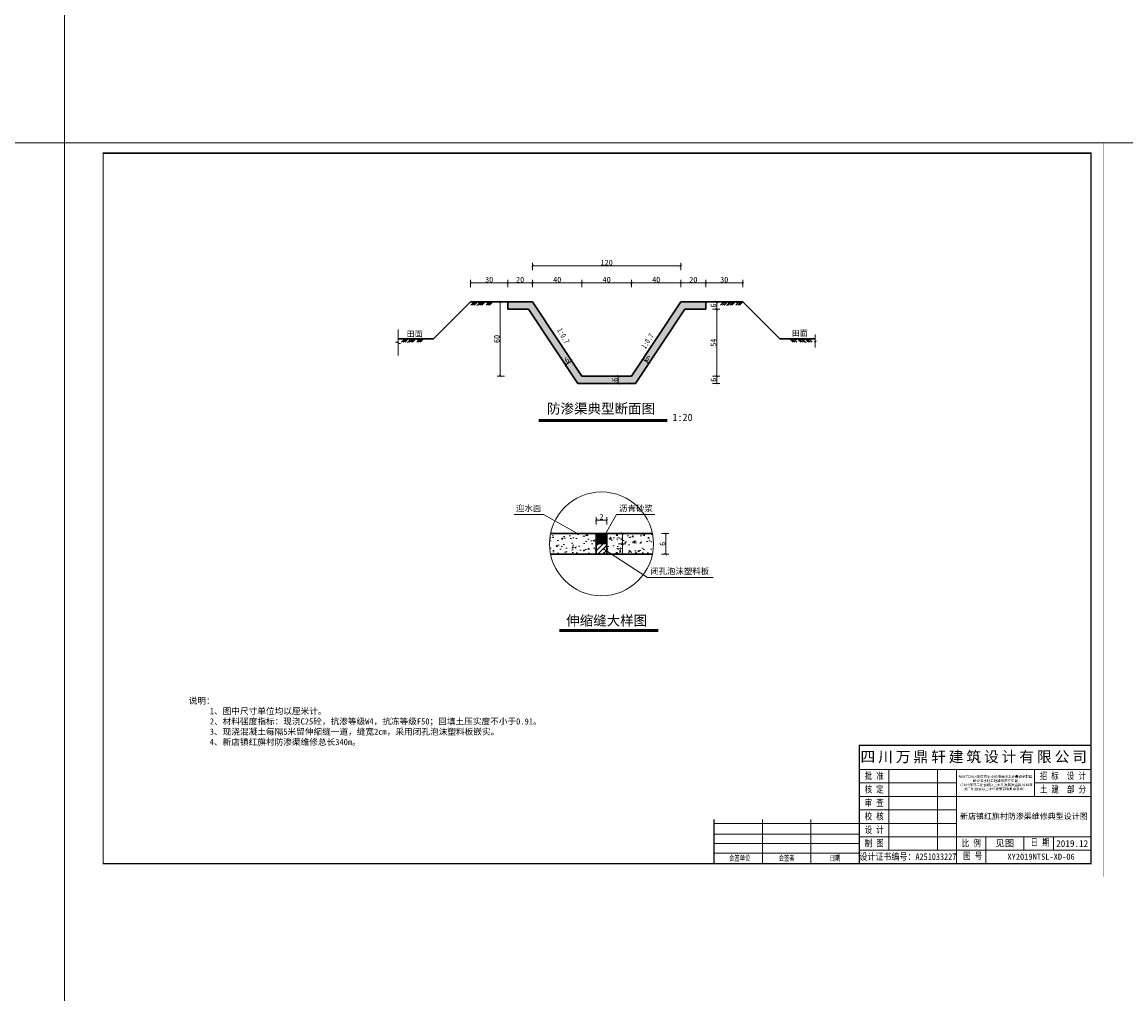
# Model space of a CAD drawing. Extents: x 36231 to 595326, y 3059 to 3871788.
# Tile 126 of 143: x 584145 to 584592, y 3869099 to 3869492. Entities that reach past the tile are written whole.
import ezdxf

# ---------------------------------------------------------------- set-up
doc = ezdxf.new("R2010")
doc.units = 0
doc.header["$PDMODE"] = 32
doc.header["$PDSIZE"] = 0.2
doc.layers.get('0').update_dxf_attribs({"linetype": 'CONTINUOUS'})
doc.layers.get('Defpoints').update_dxf_attribs({"linetype": 'CONTINUOUS'})
for name, color, linetype, lineweight in [('0.09标注线', 3, 'CONTINUOUS', 9), ('0.13填充', 8, 'CONTINUOUS', 9), ('0.13文字', 3, 'CONTINUOUS', 13), ('000粗线', 7, 'CONTINUOUS', 40), ('图框１', 5, 'CONTINUOUS', 60), ('文字', 7, 'CONTINUOUS', 15), ('文字层', 7, 'CONTINUOUS', 15), ('细实线', 3, 'CONTINUOUS', 20), ('细线', 7, 'CONTINUOUS', 15), ('轮廓线', 1, 'CONTINUOUS', 30)]:
    doc.layers.add(name, color=color, linetype=linetype, lineweight=lineweight)
doc.layers.add('Layer1', color=7, linetype='CONTINUOUS')
doc.styles.add('-仿宋_GB2312', font='仿宋_GB2312_0.ttf')
doc.styles.add('HZDX', font='txt')
doc.styles.add('LYJFS', font='times.ttf', dxfattribs={"width": 0.7})
doc.styles.get("Standard").update_dxf_attribs({"font": 'rs.shx', "bigfont": 'hztxt.shx'})
doc.styles.add('图框', font='仿宋_GB2312_0.ttf', dxfattribs={"width": 0.8})
doc.dimstyles.get("Standard").update_dxf_attribs({"dimtxt": 0.18, "dimasz": 0.18, "dimexe": 0.18, "dimexo": 0.0625, "dimgap": 0.09, "dimtad": 0, "dimtih": 1, "dimtoh": 1, "dimdec": 0, "dimlfac": 2, "dimzin": 0, "dimdsep": 46, "dimtxsty": 'Standard', "dimcen": 0.09, "dimadec": 0, "dimazin": 0, "dimtfac": 1, "dimtdec": 0, "dimtofl": 0, "dimtmove": 0, "dimatfit": 3, "dimfxl": 1, "dimtolj": 1, "dimtzin": 0, "dimarcsym": 0})
doc.dimstyles.new('zzzz STANDARD', dxfattribs={"dimtxt": 2.3, "dimasz": 1, "dimexe": 1.25, "dimexo": 1.5, "dimgap": 0.2, "dimtad": 1, "dimdec": 0, "dimlfac": 10, "dimzin": 0, "dimdsep": 46, "dimtxsty": '-仿宋_GB2312', "dimblk": 'ARCHTICK', "dimcen": 0.09, "dimadec": 0, "dimazin": 0, "dimtfac": 1, "dimtdec": 0, "dimtix": 1, "dimtmove": 2, "dimatfit": 3, "dimfxl": 1.7, "dimfxlon": 1, "dimtolj": 1, "dimtzin": 0, "dimlwd": 9, "dimlwe": 9, "dimarcsym": 0})

# ---------------------------------------------------------------- blocks, each defined once
blk = doc.blocks.new('_ARCHTICK')
at = {"color": 0, "linetype": 'ByBlock', "const_width": 0.15}
blk.add_lwpolyline([(-0.5, -0.5), (0.5, 0.5)], dxfattribs=at)
blk = doc.blocks.new('*D2036')
at = {"layer": '0.13填充', "color": 0, "lineweight": 9}
for p, q in [((584424.44, 3869379.03), (584427.39, 3869379.03)), ((584424.44, 3869376.03), (584427.39, 3869376.03)), ((584426.14, 3869379.03), (584426.14, 3869376.03))]:
    blk.add_line(p, q, dxfattribs=at)
at = {"layer": 'Defpoints', "color": 0, "lineweight": 13}
for p in [(584421.67, 3869379.03), (584421.67, 3869376.03), (584426.14, 3869376.03)]:
    blk.add_point(p, dxfattribs=at)
at = {"layer": '0.13填充', "color": 0, "lineweight": 9}
for p, rotation in [((584426.14, 3869379.03), 90), ((584426.14, 3869376.03), 270)]:
    blk.add_blockref('_ARCHTICK', p, dxfattribs=dict(at, rotation=rotation))
at = {"layer": '0.13填充', "color": 0, "lineweight": 13, "insert": (584424.79, 3869377.53), "char_height": 2.3, "attachment_point": 5, "rotation": 90, "style": '-仿宋_GB2312'}
blk.add_mtext('\\A1;6', dxfattribs=at)
blk = doc.blocks.new('*D2037')
at = {"layer": '0.13填充', "color": 0, "lineweight": 9}
for p, q in [((584424.44, 3869376.03), (584427.39, 3869376.03)), ((584426.14, 3869376.03), (584426.14, 3869349.03)), ((584424.44, 3869349.03), (584427.39, 3869349.03))]:
    blk.add_line(p, q, dxfattribs=at)
at = {"layer": 'Defpoints', "color": 0, "lineweight": 13}
for p in [(584421.67, 3869376.03), (584391.67, 3869349.03), (584426.14, 3869349.03)]:
    blk.add_point(p, dxfattribs=at)
at = {"layer": '0.13填充', "color": 0, "lineweight": 9}
for p, rotation in [((584426.14, 3869376.03), 90), ((584426.14, 3869349.03), 270)]:
    blk.add_blockref('_ARCHTICK', p, dxfattribs=dict(at, rotation=rotation))
at = {"layer": '0.13填充', "color": 0, "lineweight": 13, "insert": (584424.79, 3869362.53), "char_height": 2.3, "attachment_point": 5, "rotation": 90, "style": '-仿宋_GB2312'}
blk.add_mtext('\\A1;54', dxfattribs=at)
blk = doc.blocks.new('*D2038')
at = {"layer": '0.13填充', "color": 0, "lineweight": 9}
for p, q in [((584424.44, 3869349.03), (584427.39, 3869349.03)), ((584426.14, 3869349.03), (584426.14, 3869346.03)), ((584424.44, 3869346.03), (584427.39, 3869346.03))]:
    blk.add_line(p, q, dxfattribs=at)
at = {"layer": 'Defpoints', "color": 0, "lineweight": 13}
for p in [(584391.67, 3869349.03), (584393.28, 3869346.03), (584426.14, 3869346.03)]:
    blk.add_point(p, dxfattribs=at)
at = {"layer": '0.13填充', "color": 0, "lineweight": 9}
for p, rotation in [((584426.14, 3869349.03), 90), ((584426.14, 3869346.03), 270)]:
    blk.add_blockref('_ARCHTICK', p, dxfattribs=dict(at, rotation=rotation))
at = {"layer": '0.13填充', "color": 0, "lineweight": 13, "insert": (584424.79, 3869347.53), "char_height": 2.3, "attachment_point": 5, "rotation": 90, "style": '-仿宋_GB2312'}
blk.add_mtext('\\A1;6', dxfattribs=at)
blk = doc.blocks.new('*D2042')
at = {"layer": '0.13填充', "color": 0, "lineweight": 9}
for p, q in [((584340.17, 3869379.03), (584337.35, 3869379.03)), ((584338.6, 3869379.03), (584338.6, 3869349.03)), ((584340.3, 3869349.03), (584337.35, 3869349.03))]:
    blk.add_line(p, q, dxfattribs=at)
at = {"layer": 'Defpoints', "color": 0, "lineweight": 13}
for p in [(584341.67, 3869379.03), (584338.6, 3869349.03), (584371.67, 3869349.03)]:
    blk.add_point(p, dxfattribs=at)
at = {"layer": '0.13填充', "color": 0, "lineweight": 9}
for p, rotation in [((584338.6, 3869379.03), 90), ((584338.6, 3869349.03), 270)]:
    blk.add_blockref('_ARCHTICK', p, dxfattribs=dict(at, rotation=rotation))
at = {"layer": '0.13填充', "color": 0, "lineweight": 13, "insert": (584337.25, 3869364.03), "char_height": 2.3, "attachment_point": 5, "rotation": 90, "style": '-仿宋_GB2312'}
blk.add_mtext('\\A1;60', dxfattribs=at)
blk = doc.blocks.new('*D2043')
at = {"layer": '0.13填充', "color": 0, "lineweight": 9}
for p, q in [((584395.28, 3869354.43), (584396.91, 3869356.89)), ((584396.22, 3869355.85), (584398.71, 3869354.18)), ((584397.77, 3869352.77), (584399.41, 3869355.22))]:
    blk.add_line(p, q, dxfattribs=at)
at = {"layer": 'Defpoints', "color": 0, "lineweight": 13}
for p in [(584398.71, 3869354.18), (584391.67, 3869349.03), (584394.17, 3869347.36)]:
    blk.add_point(p, dxfattribs=at)
at = {"layer": '0.13填充', "color": 0, "lineweight": 9}
for p, rotation in [((584396.22, 3869355.85), 146.3099324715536), ((584398.71, 3869354.18), 326.3099324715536)]:
    blk.add_blockref('_ARCHTICK', p, dxfattribs=dict(at, rotation=rotation))
at = {"layer": '0.13填充', "color": 0, "lineweight": 13, "insert": (584398.22, 3869356.14), "char_height": 2.3, "attachment_point": 5, "rotation": 326.3099, "style": '-仿宋_GB2312'}
blk.add_mtext('\\A1;6', dxfattribs=at)
blk = doc.blocks.new('*D2025')
at = {"layer": '0.13填充', "color": 0, "lineweight": 9}
for p, q in [((584365.99, 3869352.14), (584364.36, 3869354.59)), ((584367.54, 3869355.21), (584365.05, 3869353.55)), ((584368.49, 3869353.8), (584366.85, 3869356.25))]:
    blk.add_line(p, q, dxfattribs=at)
at = {"layer": 'Defpoints', "color": 0, "lineweight": 13}
for p in [(584365.05, 3869353.55), (584371.67, 3869349.03), (584369.17, 3869347.36)]:
    blk.add_point(p, dxfattribs=at)
at = {"layer": '0.13填充', "color": 0, "lineweight": 9}
for p, rotation in [((584365.05, 3869353.55), 213.6900675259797), ((584367.54, 3869355.21), 33.69006752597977)]:
    blk.add_blockref('_ARCHTICK', p, dxfattribs=dict(at, rotation=rotation))
at = {"layer": '0.13填充', "color": 0, "lineweight": 13, "insert": (584365.55, 3869355.51), "char_height": 2.3, "attachment_point": 5, "rotation": 33.6901, "style": '-仿宋_GB2312'}
blk.add_mtext('\\A1;6', dxfattribs=at)
blk = doc.blocks.new('*D2026')
at = {"layer": '0.13填充', "color": 0, "lineweight": 9}
for p, q in [((584326.67, 3869384.95), (584326.67, 3869387.9)), ((584341.67, 3869386.65), (584326.67, 3869386.65)), ((584341.67, 3869384.95), (584341.67, 3869387.9))]:
    blk.add_line(p, q, dxfattribs=at)
at = {"layer": 'Defpoints', "color": 0, "lineweight": 13}
for p in [(584326.67, 3869386.65), (584326.67, 3869379.03), (584341.67, 3869379.03)]:
    blk.add_point(p, dxfattribs=at)
at = {"layer": '0.13填充', "color": 0, "lineweight": 9, "rotation": 180}
blk.add_blockref('_ARCHTICK', (584326.67, 3869386.65), dxfattribs=at)
at = {"layer": '0.13填充', "color": 0, "lineweight": 9}
blk.add_blockref('_ARCHTICK', (584341.67, 3869386.65), dxfattribs=at)
at = {"layer": '0.13填充', "color": 0, "lineweight": 13, "insert": (584334.17, 3869388), "char_height": 2.3, "attachment_point": 5, "style": '-仿宋_GB2312'}
blk.add_mtext('\\A1;30', dxfattribs=at)
blk = doc.blocks.new('*D2028')
at = {"layer": '0.13填充', "color": 0, "lineweight": 9}
for p, q in [((584388.04, 3869349.03), (584385.09, 3869349.03)), ((584386.34, 3869349.03), (584386.34, 3869346.03)), ((584388.04, 3869346.03), (584385.09, 3869346.03))]:
    blk.add_line(p, q, dxfattribs=at)
at = {"layer": 'Defpoints', "color": 0, "lineweight": 13}
for p in [(584391.67, 3869349.03), (584386.34, 3869346.03), (584391.67, 3869346.03)]:
    blk.add_point(p, dxfattribs=at)
at = {"layer": '0.13填充', "color": 0, "lineweight": 9}
for p, rotation in [((584386.34, 3869349.03), 90), ((584386.34, 3869346.03), 270)]:
    blk.add_blockref('_ARCHTICK', p, dxfattribs=dict(at, rotation=rotation))
at = {"layer": '0.13填充', "color": 0, "lineweight": 13, "insert": (584384.99, 3869347.53), "char_height": 2.3, "attachment_point": 5, "rotation": 90, "style": '-仿宋_GB2312'}
blk.add_mtext('\\A1;6', dxfattribs=at)
blk = doc.blocks.new('eesz')
at = {"layer": '图框１', "color": 7, "const_width": 0.467}
blk.add_lwpolyline([(25244.5, -497.6), (25244.5, -1980.6), (27344.5, -1980.6), (27344.5, -497.6)], close=True, dxfattribs=at)
blk.add_lwpolyline([(25244.5, -497.6), (25244.5, -1980.6), (27344.5, -1980.6), (27344.5, -497.6)], close=True, dxfattribs=at)
at = {"layer": '图框１', "color": 5, "const_width": 0.467}
blk.add_lwpolyline([(25244.5, -497.6), (25244.5, -1980.6), (27344.5, -1980.6), (27344.5, -497.6)], close=True, dxfattribs=at)
at = {"layer": '图框１', "color": 7}
blk.add_lwpolyline([(25322.3, -518.3, 3.11, 3.11, 0), (27318.5, -518.3, 2.59, 2.59, 0), (27318.5, -1954.6, 2.59, 2.59, 0), (25322.3, -1954.6, 2.59, 2.59, 0)], format="xyseb", close=True, dxfattribs=at)
blk.add_lwpolyline([(25322.3, -518.3, 3.11, 3.11, 0), (27318.5, -518.3, 2.59, 2.59, 0), (27318.5, -1954.6, 2.59, 2.59, 0), (25322.3, -1954.6, 2.59, 2.59, 0)], format="xyseb", close=True, dxfattribs=at)
at = {"layer": '图框１', "color": 5}
blk.add_lwpolyline([(25322.3, -518.3, 3.11, 3.11, 0), (27318.5, -518.3, 2.59, 2.59, 0), (27318.5, -1954.6, 2.59, 2.59, 0), (25322.3, -1954.6, 2.59, 2.59, 0)], format="xyseb", close=True, dxfattribs=at)
at = {"layer": '细线', "color": 7}
for p, q in [((26850.3, -1715.1), (27318.5, -1715.1)), ((26850.3, -1764.1), (27318.5, -1764.1)), ((26910.2, -1764.1), (26910.2, -1927.4)), ((27008.2, -1764.1), (27008.2, -1927.4)), ((27046.3, -1764.1), (27046.3, -1954.6)), ((27204.2, -1764.1), (27204.2, -1818.5)), ((26850.3, -1791.3), (27046.3, -1791.3)), ((27204.2, -1791.3), (27318.5, -1791.3)), ((26850.3, -1818.5), (27318.5, -1818.5)), ((26850.3, -1845.7), (27046.3, -1845.7)), ((26556.3, -1873), (26850.3, -1873)), ((26654.3, -1864.8), (26654.3, -1954.6)), ((26752.3, -1864.8), (26752.3, -1954.6)), ((26850.3, -1873), (27046.3, -1873)), ((26556.3, -1894.7), (26850.3, -1894.7)), ((26556.3, -1913.8), (26850.3, -1913.8)), ((26850.3, -1900.2), (27318.5, -1900.2)), ((27106.2, -1900.2), (27106.2, -1954.6)), ((27182.4, -1900.2), (27182.4, -1927.4)), ((27242.3, -1900.2), (27242.3, -1927.4)), ((26556.3, -1932.9), (26850.3, -1932.9)), ((26850.3, -1927.4), (27318.5, -1927.4))]:
    blk.add_line(p, q, dxfattribs=at)
at = {"layer": '细线', "color": 7, "const_width": 2.72}
for points in [[(27318.5, -1715.1), (26850.3, -1715.1), (26850.3, -1954.6)], [(26556.3, -1864.8), (26556.3, -1954.6)]]:
    blk.add_lwpolyline(points, dxfattribs=at)
at = {"layer": '文字', "color": 7, "line_spacing_factor": 0.5, "style": '-仿宋_GB2312'}
for s, insert, char_height, width, attachment_point in [('{\\fSimSun|b0|i0|c134|p2;\\T1.2;\\C256;四川万鼎轩建筑设计有限公司}', (27084.4, -1739.6), 21.778, 468.222, 5), ('{\\W0.8;批 准}', (26880.3, -1777.7), 13.611, 59.889, 5), ('{\\W0.8;招 标  设 计}', (27261.3, -1777.7), 13.611, 114.153, 5), ('{\\W0.8;核 定}', (26880.3, -1804.9), 13.611, 59.889, 5), ('{\\W0.8;土 建  部 分}', (27261.7, -1804.9), 13.611, 114.902, 5), ('{\\W0.8;审 查}', (26880.3, -1832.1), 13.611, 59.889, 5), ('{\\W0.8;校 核}', (26880.3, -1859.4), 13.611, 59.889, 5), ('{\\W0.8;设 计}', (26880.3, -1886.6), 13.611, 59.889, 5), ('{\\W0.8;制 图}', (26880.3, -1913.8), 13.611, 59.889, 5), ('{\\W0.8;比 例}', (27076.3, -1913.8), 13.611, 59.889, 5), ('见图', (27144.3, -1913.8), 13.61, 76.222, 5), ('{\\W0.8;日 期}', (27196.2, -1904.4), 13.611, 54.508, 1), ('2019.12', (27280.4, -1913.8), 13.61, 76.222, 5), ('{\\W0.7; 会签单位}', (26605.3, -1943.7), 10.889, 98, 5), ('{\\W0.7;会签者}', (26703.3, -1943.7), 10.889, 98, 5), ('{\\W0.7;日期}', (26801.3, -1943.7), 10.89, 98, 5), ('{\\W0.85;设计证书编号：A251033227}', (26948.3, -1941), 13.611, 196, 5), ('{\\W0.8;图 号}', (27060.1, -1931.7), 13.611, 54.508, 1)]:
    blk.add_mtext(s, dxfattribs=dict(at, insert=insert, char_height=char_height, width=width, attachment_point=attachment_point))
at = {"layer": '文字', "color": 7, "insert": (27125.3, -1791.3), "char_height": 5, "width": 157.889, "attachment_point": 5, "style": '-仿宋_GB2312'}
blk.add_mtext('新沂市2019年度农业水价综合改革计量设施配套\\P和农田水利工程维修养护项目\\P（2019年第二批省级以上水利发展资金和2018年\\P第二批省级以上水利发展资金剩余资金）', dxfattribs=at)
blk = doc.blocks.new('*D2031')
at = {"layer": '0.13文字', "color": 0, "linetype": 'Continuous', "lineweight": 9}
for p, q in [((584386.41, 3869285.38), (584389.36, 3869285.38)), ((584386.41, 3869281.18), (584389.36, 3869281.18)), ((584388.11, 3869285.38), (584388.11, 3869281.18))]:
    blk.add_line(p, q, dxfattribs=at)
at = {"layer": 'Defpoints', "color": 0, "linetype": 'Continuous', "lineweight": 13}
for p in [(584381.67, 3869285.38), (584381.67, 3869281.18), (584388.11, 3869281.18)]:
    blk.add_point(p, dxfattribs=at)
at = {"layer": '0.13文字', "color": 0, "linetype": 'Continuous', "lineweight": 9}
for p, rotation in [((584388.11, 3869285.38), 90), ((584388.11, 3869281.18), 270)]:
    blk.add_blockref('_ARCHTICK', p, dxfattribs=dict(at, rotation=rotation))
at = {"layer": '0.13文字', "color": 0, "linetype": 'Continuous', "lineweight": 13, "insert": (584386.76, 3869283.28), "char_height": 2.3, "attachment_point": 5, "rotation": 90, "style": '-仿宋_GB2312'}
blk.add_mtext('\\A1;2', dxfattribs=at)
blk = doc.blocks.new('*D2032')
at = {"layer": '0.13文字', "color": 0, "linetype": 'Continuous', "lineweight": 9}
for p, q in [((584386.41, 3869281.18), (584389.36, 3869281.18)), ((584388.11, 3869281.18), (584388.11, 3869276.98)), ((584386.41, 3869276.98), (584389.36, 3869276.98))]:
    blk.add_line(p, q, dxfattribs=at)
at = {"layer": 'Defpoints', "color": 0, "linetype": 'Continuous', "lineweight": 13}
for p in [(584381.67, 3869281.18), (584381.67, 3869276.98), (584388.11, 3869276.98)]:
    blk.add_point(p, dxfattribs=at)
at = {"layer": '0.13文字', "color": 0, "linetype": 'Continuous', "lineweight": 9}
for p, rotation in [((584388.11, 3869281.18), 90), ((584388.11, 3869276.98), 270)]:
    blk.add_blockref('_ARCHTICK', p, dxfattribs=dict(at, rotation=rotation))
at = {"layer": '0.13文字', "color": 0, "linetype": 'Continuous', "lineweight": 13, "insert": (584386.76, 3869279.08), "char_height": 2.3, "attachment_point": 5, "rotation": 90, "style": '-仿宋_GB2312'}
blk.add_mtext('\\A1;4', dxfattribs=at)
blk = doc.blocks.new('*D2033')
at = {"layer": '0.13文字', "color": 0, "linetype": 'Continuous', "lineweight": 9}
for p, q in [((584403.85, 3869285.38), (584406.8, 3869285.38)), ((584405.55, 3869285.38), (584405.55, 3869276.98)), ((584403.85, 3869276.98), (584406.8, 3869276.98))]:
    blk.add_line(p, q, dxfattribs=at)
at = {"layer": 'Defpoints', "color": 0, "linetype": 'Continuous', "lineweight": 13}
for p in [(584400.14, 3869285.38), (584400.14, 3869276.98), (584405.55, 3869276.98)]:
    blk.add_point(p, dxfattribs=at)
at = {"layer": '0.13文字', "color": 0, "linetype": 'Continuous', "lineweight": 9}
for p, rotation in [((584405.55, 3869285.38), 90), ((584405.55, 3869276.98), 270)]:
    blk.add_blockref('_ARCHTICK', p, dxfattribs=dict(at, rotation=rotation))
at = {"layer": '0.13文字', "color": 0, "linetype": 'Continuous', "lineweight": 13, "insert": (584404.2, 3869281.18), "char_height": 2.3, "attachment_point": 5, "rotation": 90, "style": '-仿宋_GB2312'}
blk.add_mtext('\\A1;6', dxfattribs=at)

msp = doc.modelspace()

# ---------------------------------------------------------------- hatches: boundary and pattern name
at = {"layer": '0.09标注线', "lineweight": 13}
h = msp.add_hatch(dxfattribs=at)
h.set_pattern_fill('AR-CONC', color=256, scale=0.02, style=0)
h.set_pattern_definition([(50, (568320.221, 3870493.3217), (3.6436934, -0.3187817), [0.381, -4.191]), (355, (568320.221, 3870493.3217), (-0.7048565, 3.8211329), [0.3048, -3.3528]), (100.451, (568320.5245, 3870493.295), (2.93885, 3.50233376), [0.3238, -3.5618]), (46.1842, (568320.221, 3870494.3377), (5.4215808, -0.8408466), [0.5715, -6.2865]), (96.6356, (568320.6727, 3870494.2677), (4.7480847, 4.9485111), [0.4857, -5.3427]), (351.184, (568320.221, 3870494.338), (4.7480921, 4.9485024), [0.4572, -5.0292]), (21, (568320.729, 3870494.0837), (3.0322976, -2.04531037), [0.381, -4.191]), (326, (568320.729, 3870494.0837), (1.2360406, 3.6837593), [0.3048, -3.3528]), (71.4514, (568320.9816, 3870493.9133), (4.2683298, 1.63845715), [0.3238, -3.5618]), (37.5, (568320.2209, 3870493.3217), (0.06177207, 1.69110078), [0, -3.31216, 0, -3.4036, 0, -3.3655]), (7.5, (568320.2209, 3870493.3217), (1.33639325, 2.0036115), [0, -1.94056, 0, -3.23596, 0, -1.2827]), (327.5, (568319.088, 3870493.3217), (2.7118119, -0.11457488), [0, -1.27, 0, -3.9624, 0, -5.2578]), (317.5, (568318.58, 3870493.3217), (2.96258363, 0.50852982), [0, -1.651, 0, -2.63144, 0, -3.7338])])
h.paths.add_polyline_path([(584413.28, 3869376.03), (584421.67, 3869376.03), (584421.67, 3869379.03), (584411.67, 3869379.03), (584391.67, 3869349.03), (584386.67, 3869349.03), (584381.67, 3869349.03), (584371.67, 3869349.03), (584351.67, 3869379.03), (584341.67, 3869379.03), (584341.67, 3869376.03), (584350.06, 3869376.03), (584370.06, 3869346.03), (584393.28, 3869346.03)])
at = {"layer": '0.09标注线', "linetype": 'Continuous', "lineweight": 13}
h = msp.add_hatch(dxfattribs=at)
h.set_pattern_fill('JIS_LC_20', scale=0.07, style=0)
h.set_pattern_definition([(45, (575044.3468, 3869147.85), (-0.9899495, 0.9899495), []), (45, (575044.3748, 3869147.85), (-0.9899495, 0.9899495), [])])
h.paths.add_polyline_path([(584381.67, 3869281.18), (584377.47, 3869281.18), (584377.47, 3869276.98), (584381.67, 3869276.98)])
at = {"layer": '0.13填充'}
h = msp.add_hatch(color=7, dxfattribs=at)
edge = h.paths.add_edge_path()
edge.add_ellipse((584330.18, 3869379.16), major_axis=(0, -0.733), ratio=0.964264, start_angle=280.8773, end_angle=439.1227)
edge.add_line((584330.87, 3869379.03), (584329.49, 3869379.03))
h = msp.add_hatch(color=7, dxfattribs=at)
edge = h.paths.add_edge_path()
edge.add_ellipse((584333.29, 3869379.16), major_axis=(0, -0.733), ratio=0.964264, start_angle=280.8773, end_angle=439.1227)
edge.add_line((584333.98, 3869379.03), (584332.6, 3869379.03))
h = msp.add_hatch(color=7, dxfattribs=at)
edge = h.paths.add_edge_path()
edge.add_ellipse((584431.15, 3869379.16), major_axis=(0, -0.733), ratio=0.964264, start_angle=280.8773, end_angle=439.1227)
edge.add_line((584431.85, 3869379.03), (584430.46, 3869379.03))
h = msp.add_hatch(color=7, dxfattribs=at)
edge = h.paths.add_edge_path()
edge.add_ellipse((584434.26, 3869379.16), major_axis=(0, -0.733), ratio=0.964264, start_angle=280.8773, end_angle=439.1227)
edge.add_line((584434.96, 3869379.03), (584433.57, 3869379.03))
at = {"layer": '0.13填充', "lineweight": 13}
h = msp.add_hatch(color=7, dxfattribs=at)
edge = h.paths.add_edge_path()
edge.add_ellipse((584302.15, 3869364.16), major_axis=(0, -0.733), ratio=0.964264, start_angle=280.8773, end_angle=439.1227)
edge.add_line((584302.84, 3869364.03), (584301.45, 3869364.03))
h = msp.add_hatch(color=7, dxfattribs=at)
edge = h.paths.add_edge_path()
edge.add_ellipse((584305.26, 3869364.16), major_axis=(0, -0.733), ratio=0.964264, start_angle=280.8773, end_angle=439.1227)
edge.add_line((584305.95, 3869364.03), (584304.56, 3869364.03))
h = msp.add_hatch(color=7, dxfattribs=at)
edge = h.paths.add_edge_path()
edge.add_ellipse((584458.09, 3869364.16), major_axis=(0, -0.733), ratio=0.964264, start_angle=-79.1227, end_angle=79.1227, ccw=False)
edge.add_line((584457.39, 3869364.03), (584458.78, 3869364.03))
h = msp.add_hatch(color=7, dxfattribs=at)
edge = h.paths.add_edge_path()
edge.add_ellipse((584461.2, 3869364.16), major_axis=(0, -0.733), ratio=0.964264, start_angle=-79.1227, end_angle=79.1227, ccw=False)
edge.add_line((584460.5, 3869364.03), (584461.89, 3869364.03))
at = {"layer": '0.13文字', "linetype": 'Continuous', "lineweight": 13}
h = msp.add_hatch(dxfattribs=at)
h.set_pattern_fill('水泥砂浆', style=0)
h.set_pattern_definition([(0, (584377.4688, 3869281.17955), (0, 0.70563), [0.10916, -0.298234]), (0, (584377.6725, 3869281.125), (0, 0.70563), [0.10916, -0.298234]), (30, (584377.37428, 3869281.12497), (0.814791, 0.70563), [0.10916, -1.3021]), (150, (584377.67251, 3869281.12497), (-1.629582, 0.70563), [0.10916, -1.3021]), (0, (584377.4688, 3869281.5324), (0, 0.70563), [0, -0.3])])
h.paths.add_polyline_path([(584381.67, 3869285.38), (584377.47, 3869285.38), (584377.47, 3869281.18), (584381.67, 3869281.18)])
at = {"layer": '细实线'}
h = msp.add_hatch(dxfattribs=at)
h.set_pattern_fill('AR-CONC', scale=0.035, style=0)
h.set_pattern_definition([(50, (575044.347, 3869147.85), (6.3764634, -0.557868), [0.66675, -7.33425]), (355, (575044.347, 3869147.85), (-1.233499, 6.6869825), [0.5334, -5.8674]), (100.451, (575044.878, 3869147.8035), (5.1429876, 6.129084), [0.56665, -6.23315]), (46.1842, (575044.347, 3869149.628), (9.4877664, -1.4714815), [1.000125, -11.001375]), (96.6356, (575045.1375, 3869149.505), (8.309148, 8.659894), [0.849975, -9.349725]), (351.184, (575044.347, 3869149.628), (8.309161, 8.659879), [0.8001, -8.8011]), (21, (575045.236, 3869149.1835), (5.3065208, -3.5792931), [0.66675, -7.33425]), (326, (575045.236, 3869149.1835), (2.163071, 6.446579), [0.5334, -5.8674]), (71.4514, (575045.678, 3869148.885), (7.469577, 2.8673), [0.56665, -6.23315]), (37.5, (575044.3468, 3869147.85), (0.1081011, 2.95942636), [0, -5.79628, 0, -5.9563, 0, -5.889625]), (7.5, (575044.3468, 3869147.85), (2.3386882, 3.5063201), [0, -3.39598, 0, -5.66293, 0, -2.244725]), (327.5, (575042.3643, 3869147.85), (4.74567083, -0.20050604), [0, -2.2225, 0, -6.9342, 0, -9.20115]), (317.5, (575041.4753, 3869147.85), (5.1845213, 0.8899272), [0, -2.88925, 0, -4.60502, 0, -6.53415])])
h.paths.add_polyline_path([(584377.47, 3869276.98), (584377.47, 3869285.38), (584358.99, 3869285.38, 0.050382), (584358.57, 3869281.18, 0.050382), (584358.99, 3869276.98)])
h.paths.add_polyline_path([(584400.14, 3869276.98, 0.050382), (584400.57, 3869281.18, 0.050382), (584400.14, 3869285.38), (584381.67, 3869285.38), (584381.67, 3869276.98)])

# ---------------------------------------------------------------- linework, layer by layer
at = {"layer": '0.09标注线', "color": 7, "lineweight": 9}
for p, q in [((584356.18, 3869293.01, -24.82), (584344.29, 3869293.01, -24.82)), ((584401.05, 3869293.01, -24.82), (584385.64, 3869293.01, -24.82)), ((584424.68, 3869267.61, -24.82), (584398.18, 3869267.61, -24.82))]:
    msp.add_line(p, q, dxfattribs=at)
at = {"layer": '0.09标注线', "color": 7, "linetype": 'Continuous', "lineweight": 13}
for p, q in [((584356.18, 3869293.01, -24.82), (584369.8, 3869285.38, -24.82)), ((584385.64, 3869293.01, -24.82), (584380.08, 3869283.32, -24.82)), ((584381.67, 3869281.18, -24.82), (584377.47, 3869281.18, -24.82)), ((584398.18, 3869267.61, -24.82), (584380.08, 3869279.3, -24.82))]:
    msp.add_line(p, q, dxfattribs=at)
at = {"layer": '0.13填充', "color": 0, "lineweight": 30}
for p, q in [((584341.67, 3869379.03, -24.82), (584326.67, 3869379.03, -24.82)), ((584370.06, 3869346.03, -24.82), (584350.06, 3869376.03, -24.82)), ((584371.67, 3869349.03, -24.82), (584351.67, 3869379.03, -24.82)), ((584391.67, 3869349.03, -24.82), (584411.67, 3869379.03, -24.82)), ((584393.28, 3869346.03, -24.82), (584413.28, 3869376.03, -24.82)), ((584421.67, 3869379.03, -24.82), (584436.67, 3869379.03, -24.82)), ((584381.67, 3869349.03, -24.82), (584371.67, 3869349.03, -24.82)), ((584386.67, 3869349.03, -24.82), (584381.67, 3869349.03, -24.82)), ((584391.67, 3869349.03, -24.82), (584386.67, 3869349.03, -24.82)), ((584370.06, 3869346.03, -24.82), (584393.28, 3869346.03, -24.82))]:
    msp.add_line(p, q, dxfattribs=at)
at = {"layer": '0.13填充', "color": 7, "lineweight": 40, "ltscale": 0.005}
for p, q in [((584354.3, 3869331.14, -24.82), (584406.07, 3869331.14, -24.82)), ((584362.64, 3869246.37, -49.62), (584402.47, 3869246.37, -49.62))]:
    msp.add_line(p, q, dxfattribs=at)
at = {"layer": '0.13填充', "color": 7, "ltscale": 0.005}
for p, q in [((584354.3, 3869330.6, -24.82), (584406.04, 3869330.6, -24.82)), ((584362.64, 3869245.82, -49.62), (584402.47, 3869245.82, -49.62))]:
    msp.add_line(p, q, dxfattribs=at)
at = {"layer": '0.13文字', "lineweight": 13}
for p, q in [((584162.6, 3867306.78), (584162.6, 3871152.48)), ((590756.67, 3869443.28), (583664.28, 3869443.28))]:
    msp.add_line(p, q, dxfattribs=at)
at = {"layer": '000粗线', "lineweight": 30}
for p, q in [((584311.67, 3869364.03, -24.82), (584326.67, 3869379.03, -24.82)), ((584451.67, 3869364.03, -24.82), (584436.67, 3869379.03, -24.82)), ((584311.67, 3869364.03, -24.82), (584297.38, 3869364.03, -24.82)), ((584451.67, 3869364.03, -24.82), (584465.96, 3869364.03, -24.82))]:
    msp.add_line(p, q, dxfattribs=at)
at = {"layer": 'Layer1', "color": 0, "lineweight": 30}
for p, q in [((584351.67, 3869379.03, -24.82), (584341.67, 3869379.03, -24.82)), ((584341.67, 3869379.03, -24.82), (584341.67, 3869376.03, -24.82)), ((584350.06, 3869376.03, -24.82), (584341.67, 3869376.03, -24.82)), ((584411.67, 3869379.03, -24.82), (584421.67, 3869379.03, -24.82)), ((584413.28, 3869376.03, -24.82), (584421.67, 3869376.03, -24.82)), ((584421.67, 3869379.03, -24.82), (584421.67, 3869376.03, -24.82))]:
    msp.add_line(p, q, dxfattribs=at)
at = {"layer": '细实线', "color": 7, "ltscale": 5}
for p, q in [((584328.06, 3869379.03, -24.82), (584326.72, 3869377.68, -24.82)), ((584328.77, 3869379.03, -24.82), (584327.43, 3869377.68, -24.82)), ((584329.48, 3869379.03, -24.82), (584328.14, 3869377.68, -24.82)), ((584331.17, 3869379.03, -24.82), (584329.83, 3869377.68, -24.82)), ((584331.88, 3869379.03, -24.82), (584330.54, 3869377.68, -24.82)), ((584332.59, 3869379.03, -24.82), (584331.25, 3869377.68, -24.82)), ((584334.28, 3869379.03, -24.82), (584332.94, 3869377.68, -24.82)), ((584334.99, 3869379.03, -24.82), (584333.65, 3869377.68, -24.82)), ((584335.7, 3869379.03, -24.82), (584334.36, 3869377.68, -24.82)), ((584429.03, 3869379.03, -24.82), (584427.69, 3869377.68, -24.82)), ((584429.74, 3869379.03, -24.82), (584428.4, 3869377.68, -24.82)), ((584430.45, 3869379.03, -24.82), (584429.11, 3869377.68, -24.82)), ((584432.14, 3869379.03, -24.82), (584430.8, 3869377.68, -24.82)), ((584432.85, 3869379.03, -24.82), (584431.51, 3869377.68, -24.82)), ((584433.56, 3869379.03, -24.82), (584432.22, 3869377.68, -24.82)), ((584435.25, 3869379.03, -24.82), (584433.91, 3869377.68, -24.82)), ((584435.96, 3869379.03, -24.82), (584434.62, 3869377.68, -24.82)), ((584436.67, 3869379.03, -24.82), (584435.33, 3869377.68, -24.82))]:
    msp.add_line(p, q, dxfattribs=at)
at = {"layer": '细实线', "color": 7, "lineweight": 13, "ltscale": 5}
for p, q in [((584300.03, 3869364.03, -24.82), (584298.68, 3869362.69, -24.82)), ((584300.74, 3869364.03, -24.82), (584299.39, 3869362.69, -24.82)), ((584301.44, 3869364.03, -24.82), (584300.1, 3869362.69, -24.82)), ((584303.14, 3869364.03, -24.82), (584301.79, 3869362.69, -24.82)), ((584303.85, 3869364.03, -24.82), (584302.5, 3869362.69, -24.82)), ((584304.55, 3869364.03, -24.82), (584303.21, 3869362.69, -24.82)), ((584306.25, 3869364.03, -24.82), (584304.9, 3869362.69, -24.82)), ((584306.96, 3869364.03, -24.82), (584305.61, 3869362.69, -24.82)), ((584307.66, 3869364.03, -24.82), (584306.32, 3869362.69, -24.82)), ((584455.68, 3869364.03, -24.82), (584457.02, 3869362.68, -24.82)), ((584456.39, 3869364.03, -24.82), (584457.73, 3869362.68, -24.82)), ((584457.1, 3869364.03, -24.82), (584458.44, 3869362.68, -24.82)), ((584458.79, 3869364.03, -24.82), (584460.13, 3869362.68, -24.82)), ((584459.5, 3869364.03, -24.82), (584460.84, 3869362.68, -24.82)), ((584460.21, 3869364.03, -24.82), (584461.55, 3869362.68, -24.82)), ((584461.9, 3869364.03, -24.82), (584463.24, 3869362.68, -24.82)), ((584462.61, 3869364.03, -24.82), (584463.95, 3869362.68, -24.82)), ((584463.32, 3869364.03, -24.82), (584464.66, 3869362.68, -24.82))]:
    msp.add_line(p, q, dxfattribs=at)
at = {"layer": '细实线', "color": 7, "lineweight": 15}
msp.add_circle((584379.57, 3869281.18, -24.82), 21, dxfattribs=at)
at = {"layer": '细实线', "color": 7, "lineweight": 20, "ltscale": 5, "start_tangent": (-0.999064, 0.043251), "end_tangent": (-0.999506, -0.031436)}
for points in [[(584330.15, 3869378.43, -24.82), (584329.85, 3869378.32, -24.82), (584329.77, 3869378.19, -24.82), (584329.73, 3869378.02, -24.82), (584329.6, 3869377.85, -24.82), (584329.4, 3869377.75, -24.82), (584328.98, 3869377.68, -24.82)], [(584431.12, 3869378.43, -24.82), (584430.82, 3869378.32, -24.82), (584430.74, 3869378.19, -24.82), (584430.7, 3869378.02, -24.82), (584430.57, 3869377.85, -24.82), (584430.37, 3869377.75, -24.82), (584429.95, 3869377.68, -24.82)]]:
    msp.add_spline(points, degree=3, dxfattribs=at)
at = {"layer": '细实线', "color": 7, "lineweight": 13, "ltscale": 5}
for points, start_tangent, end_tangent in [([(584302.11, 3869363.43, -24.82), (584301.81, 3869363.32, -24.82), (584301.74, 3869363.19, -24.82), (584301.7, 3869363.02, -24.82), (584301.56, 3869362.86, -24.82), (584301.37, 3869362.75, -24.82), (584300.94, 3869362.69, -24.82)], (-0.999064, 0.043251), (-0.999506, -0.031436)), ([(584461.23, 3869363.43, -24.82), (584461.53, 3869363.32, -24.82), (584461.6, 3869363.19, -24.82), (584461.64, 3869363.02, -24.82), (584461.78, 3869362.86, -24.82), (584461.98, 3869362.75, -24.82), (584462.4, 3869362.68, -24.82)], (0.999064, 0.043251), (0.999506, -0.031436))]:
    msp.add_spline(points, degree=3, dxfattribs=dict(at, start_tangent=start_tangent, end_tangent=end_tangent))
at = {"layer": '细线', "color": 7, "lineweight": 9}
for p, q in [((584297.38, 3869367.91, -24.82), (584297.38, 3869363.69, -24.82)), ((584465.96, 3869365.8, -24.82), (584465.96, 3869363.69, -24.82)), ((584296.37, 3869362.69, -24.82), (584297.38, 3869362.69, -24.82)), ((584298.38, 3869362.13, -24.82), (584296.37, 3869362.69, -24.82)), ((584297.38, 3869364.36, -24.82), (584297.38, 3869362.69, -24.82)), ((584297.38, 3869362.13, -24.82), (584297.38, 3869357.33, -24.82)), ((584297.38, 3869362.13, -24.82), (584298.38, 3869362.13, -24.82)), ((584465.46, 3869362.91, -24.82), (584466.47, 3869363.19, -24.82)), ((584465.96, 3869362.91, -24.82), (584465.46, 3869362.91, -24.82)), ((584465.96, 3869364.03, -24.82), (584465.96, 3869363.19, -24.82)), ((584466.47, 3869363.19, -24.82), (584465.96, 3869363.19, -24.82)), ((584465.96, 3869362.91, -24.82), (584465.96, 3869360.51, -24.82))]:
    msp.add_line(p, q, dxfattribs=at)
at = {"layer": '轮廓线', "color": 7, "lineweight": 30}
for p, q in [((584358.99, 3869285.38, -24.82), (584400.14, 3869285.38, -24.82)), ((584377.47, 3869285.38, -24.82), (584377.47, 3869276.98, -24.82)), ((584381.67, 3869285.38, -24.82), (584381.67, 3869276.98, -24.82)), ((584358.99, 3869276.98, -24.82), (584400.14, 3869276.98, -24.82))]:
    msp.add_line(p, q, dxfattribs=at)
at = {"layer": '轮廓线', "color": 7}
msp.add_line((584377.47, 3869285.38, -24.82), (584381.67, 3869285.38, -24.82), dxfattribs=at)

# ---------------------------------------------------------------- block references
at = {"layer": '文字层', "xscale": 0.1999999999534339, "yscale": 0.2000000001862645, "zscale": 0.2}
msp.add_blockref('eesz', (579113.71, 3869542.8), dxfattribs=at)

# ---------------------------------------------------------------- texts
at = {"color": 7, "style": '图框'}
msp.add_text('新店镇红旗村防渗渠维修典型设计图', height=2.3, dxfattribs=at).set_placement((584524.47, 3869169.95))
at = {"layer": '0.09标注线', "color": 7, "style": '-仿宋_GB2312'}
for p in [(584300.86, 3869364.9, -24.82), (584456.49, 3869365.22, -24.82)]:
    msp.add_text('田面', height=2.3, dxfattribs=at).set_placement(p)
at = {"layer": '0.09标注线', "color": 7, "char_height": 2.432, "attachment_point": 1, "style": '-仿宋_GB2312'}
for s, insert, width in [('迎水面', (584345.01, 3869296.75), 35.982), ('沥青砂浆', (584386.68, 3869296.75), 35.982), ('闭孔泡沫塑料板', (584399.22, 3869271.35), 51.4623)]:
    msp.add_mtext(s, dxfattribs=dict(at, insert=insert, width=width))
at = {"layer": '0.13文字', "color": 0, "linetype": 'Continuous', "lineweight": 13, "insert": (584543.59, 3869156), "char_height": 2.5, "width": 66.6611, "attachment_point": 1, "style": 'LYJFS'}
msp.add_mtext('{\\fFangSong_GB2312|b0|i0|c134|p49;\\W1;XY2019NTSL-XD-06}', dxfattribs=at)
at = {"layer": 'Layer1', "linetype": 'ByBlock', "lineweight": -3, "style": 'HZDX', "width": 0.7}
for rotation, p in [(299.3709, (584361.55, 3869367.62, -24.82)), (57.1492, (584397.34, 3869359.74, -24.82))]:
    msp.add_text('1:0.7', height=2.3, rotation=rotation, dxfattribs=at).set_placement(p)
at = {"layer": '文字', "color": 7, "attachment_point": 1, "style": '-仿宋_GB2312'}
for s, insert, char_height, width in [('{\\fFangSong|b0|i0|c134|p49;\\C256; 防渗渠典型断面图}', (584354.84, 3869337.86, -24.82), 4, 86.6851), ('1:20', (584408.24, 3869333.83, -24.82), 3, 10.2895), ('{\\C256;伸缩缝大样图}', (584365.29, 3869252.18, -49.62), 4, 86.6851), ('说明：\\P     1、图中尺寸单位均以厘米计。\\P     2、材料强度指标：现浇C25砼，抗渗等级W4，抗冻等级F50；回填土压实度不小于0.91。\\P     3、现浇混凝土每隔5米留伸缩缝一道，缝宽2cm，采用闭孔泡沫塑料板嵌实。\\P{\\C256;     4、新店镇红旗村防渗渠维修总长340m。}', (584212.75, 3869219.02), 2.5, 208.3817)]:
    msp.add_mtext(s, dxfattribs=dict(at, insert=insert, char_height=char_height, width=width))

# ---------------------------------------------------------------- dimensions: what is measured, and where the dimension line sits
at = {"layer": '0.13填充', "color": 3, "lineweight": 13}
for base, p1, p2, override in [((584411.67, 3869393.54, -24.82), (584351.67, 3869379.03, -24.82), (584411.67, 3869379.03, -24.82), {"dimtxt": 2.3, "dimasz": 1, "dimexe": 1.25, "dimexo": 1.5, "dimgap": 0.2, "dimtad": 1, "dimtih": 0, "dimtoh": 0, "dimtxsty": '-仿宋_GB2312', "dimblk": 'ARCHTICK', "dimtix": 1, "dimtofl": 1, "dimtmove": 2, "dimfxl": 1.7, "dimfxlon": 1, "dimlwd": 9, "dimlwe": 9}), ((584351.67, 3869386.65, -24.82), (584341.67, 3869379.03, -24.82), (584351.67, 3869379.03, -24.82), {"dimtxt": 2.3, "dimasz": 1, "dimexe": 1.25, "dimexo": 1.5, "dimgap": 0.2, "dimtad": 1, "dimtih": 0, "dimtoh": 0, "dimdec": 0, "dimlfac": 2, "dimtxsty": '-仿宋_GB2312', "dimblk": 'ARCHTICK', "dimtdec": 0, "dimtix": 1, "dimtofl": 1, "dimtmove": 2, "dimfxl": 1.7, "dimfxlon": 1, "dimlwd": 9, "dimlwe": 9}), ((584371.67, 3869386.65, -24.82), (584351.67, 3869379.03, -24.82), (584371.67, 3869349.03, -24.82), {"dimtxt": 2.3, "dimasz": 1, "dimexe": 1.25, "dimexo": 1.5, "dimgap": 0.2, "dimtad": 1, "dimtih": 0, "dimtoh": 0, "dimtxsty": '-仿宋_GB2312', "dimblk": 'ARCHTICK', "dimtix": 1, "dimtofl": 1, "dimtmove": 2, "dimfxl": 1.7, "dimfxlon": 1, "dimlwd": 9, "dimlwe": 9}), ((584391.67, 3869386.65, -24.82), (584371.67, 3869349.03, -24.82), (584391.67, 3869349.03, -24.82), {"dimtxt": 2.3, "dimasz": 1, "dimexe": 1.25, "dimexo": 1.5, "dimgap": 0.2, "dimtad": 1, "dimtih": 0, "dimtoh": 0, "dimtxsty": '-仿宋_GB2312', "dimblk": 'ARCHTICK', "dimtix": 1, "dimtofl": 1, "dimtmove": 2, "dimfxl": 1.7, "dimfxlon": 1, "dimlwd": 9, "dimlwe": 9}), ((584411.67, 3869386.65, -24.82), (584391.67, 3869349.03, -24.82), (584411.67, 3869379.03, -24.82), {"dimtxt": 2.3, "dimasz": 1, "dimexe": 1.25, "dimexo": 1.5, "dimgap": 0.2, "dimtad": 1, "dimtih": 0, "dimtoh": 0, "dimtxsty": '-仿宋_GB2312', "dimblk": 'ARCHTICK', "dimtix": 1, "dimtofl": 1, "dimtmove": 2, "dimfxl": 1.7, "dimfxlon": 1, "dimlwd": 9, "dimlwe": 9}), ((584421.67, 3869386.65, -24.82), (584411.67, 3869379.03, -24.82), (584421.67, 3869379.03, -24.82), {"dimtxt": 2.3, "dimasz": 1, "dimexe": 1.25, "dimexo": 1.5, "dimgap": 0.2, "dimtad": 1, "dimtih": 0, "dimtoh": 0, "dimdec": 0, "dimlfac": 2, "dimtxsty": '-仿宋_GB2312', "dimblk": 'ARCHTICK', "dimtdec": 0, "dimtix": 1, "dimtofl": 1, "dimtmove": 2, "dimfxl": 1.7, "dimfxlon": 1, "dimlwd": 9, "dimlwe": 9}), ((584436.67, 3869386.65, -24.82), (584421.67, 3869379.03, -24.82), (584436.67, 3869379.03, -24.82), {"dimtxt": 2.3, "dimasz": 1, "dimexe": 1.25, "dimexo": 1.5, "dimgap": 0.2, "dimtad": 1, "dimtih": 0, "dimtoh": 0, "dimtxsty": '-仿宋_GB2312', "dimblk": 'ARCHTICK', "dimtix": 1, "dimtofl": 1, "dimtmove": 2, "dimfxl": 1.7, "dimfxlon": 1, "dimlwd": 9, "dimlwe": 9})]:
    msp.add_linear_dim(base=base, p1=p1, p2=p2, dimstyle='Standard', override=override, dxfattribs=at).render()
dim = msp.add_linear_dim(base=(584326.67, 3869386.65, -24.82), p1=(584341.67, 3869379.03, -24.82), p2=(584326.67, 3869379.03, -24.82), dimstyle='Standard', override={"dimtxt": 2.3, "dimasz": 1, "dimexe": 1.25, "dimexo": 1.5, "dimgap": 0.2, "dimtad": 1, "dimtih": 0, "dimtoh": 0, "dimtxsty": '-仿宋_GB2312', "dimblk": 'ARCHTICK', "dimtix": 1, "dimtofl": 1, "dimtmove": 2, "dimfxl": 1.7, "dimfxlon": 1, "dimlwd": 9, "dimlwe": 9}, dxfattribs=at)
dim.commit()
dim.dimension.update_dxf_attribs({"geometry": '*D2026', "text_midpoint": (584334.17, 3869388, -24.82)})
for base, p1, p2, picture, middle in [((584338.6, 3869349.03, -24.82), (584341.67, 3869379.03, -24.82), (584371.67, 3869349.03, -24.82), '*D2042', (584337.25, 3869364.03, -24.82)), ((584426.14, 3869376.03, -24.82), (584421.67, 3869379.03, -24.82), (584421.67, 3869376.03, -24.82), '*D2036', (584424.79, 3869377.53, -24.82)), ((584426.14, 3869349.03, -24.82), (584421.67, 3869376.03, -24.82), (584391.67, 3869349.03, -24.82), '*D2037', (584424.79, 3869362.53, -24.82)), ((584386.34, 3869346.03, -24.82), (584391.67, 3869349.03, -24.82), (584391.67, 3869346.03, -24.82), '*D2028', (584384.99, 3869347.53, -24.82)), ((584426.14, 3869346.03, -24.82), (584391.67, 3869349.03, -24.82), (584393.28, 3869346.03, -24.82), '*D2038', (584424.79, 3869347.53, -24.82))]:
    dim = msp.add_linear_dim(base=base, p1=p1, p2=p2, angle=90, dimstyle='Standard', override={"dimtxt": 2.3, "dimasz": 1, "dimexe": 1.25, "dimexo": 1.5, "dimgap": 0.2, "dimtad": 1, "dimtih": 0, "dimtoh": 0, "dimtxsty": '-仿宋_GB2312', "dimblk": 'ARCHTICK', "dimtix": 1, "dimtofl": 1, "dimtmove": 2, "dimfxl": 1.7, "dimfxlon": 1, "dimlwd": 9, "dimlwe": 9}, dxfattribs=at)
    dim.commit()
    dim.dimension.update_dxf_attribs({"geometry": picture, "text_midpoint": middle})
for p1, p2, distance, picture, middle in [((584371.67, 3869349.03, -24.82), (584369.17, 3869347.36, -24.82), -7.44, '*D2025', (584365.55, 3869355.51, -24.82)), ((584391.67, 3869349.03, -24.82), (584394.17, 3869347.36, -24.82), 8.2, '*D2043', (584398.22, 3869356.14, -24.82))]:
    dim = msp.add_aligned_dim(p1=p1, p2=p2, distance=distance, dimstyle='Standard', override={"dimtxt": 2.3, "dimasz": 1, "dimexe": 1.25, "dimexo": 1.5, "dimgap": 0.2, "dimtad": 1, "dimtih": 0, "dimtoh": 0, "dimtxsty": '-仿宋_GB2312', "dimblk": 'ARCHTICK', "dimtix": 1, "dimtofl": 1, "dimtmove": 2, "dimfxl": 1.7, "dimfxlon": 1, "dimlwd": 9, "dimlwe": 9}, dxfattribs=at)
    dim.commit()
    dim.dimension.update_dxf_attribs({"geometry": picture, "text_midpoint": middle})
at = {"layer": '0.13文字', "color": 7, "linetype": 'Continuous', "lineweight": 13}
msp.add_linear_dim(base=(584381.67, 3869290.75, -24.82), p1=(584377.47, 3869285.38, -24.82), p2=(584381.67, 3869285.38, -24.82), text='2', dimstyle='zzzz STANDARD', dxfattribs=at).render()
for base, p1, p2, text, picture, middle in [((584388.11, 3869281.18, -24.82), (584381.67, 3869285.38, -24.82), (584381.67, 3869281.18, -24.82), '2', '*D2031', (584386.76, 3869283.28, -24.82)), ((584405.55, 3869276.98, -24.82), (584400.14, 3869285.38, -24.82), (584400.14, 3869276.98, -24.82), '6', '*D2033', (584404.2, 3869281.18, -24.82)), ((584388.11, 3869276.98, -24.82), (584381.67, 3869281.18, -24.82), (584381.67, 3869276.98, -24.82), '4', '*D2032', (584386.76, 3869279.08, -24.82))]:
    dim = msp.add_linear_dim(base=base, p1=p1, p2=p2, angle=90, text=text, dimstyle='zzzz STANDARD', dxfattribs=at)
    dim.commit()
    dim.dimension.update_dxf_attribs({"geometry": picture, "text_midpoint": middle})

doc.saveas('drawing.dxf')
